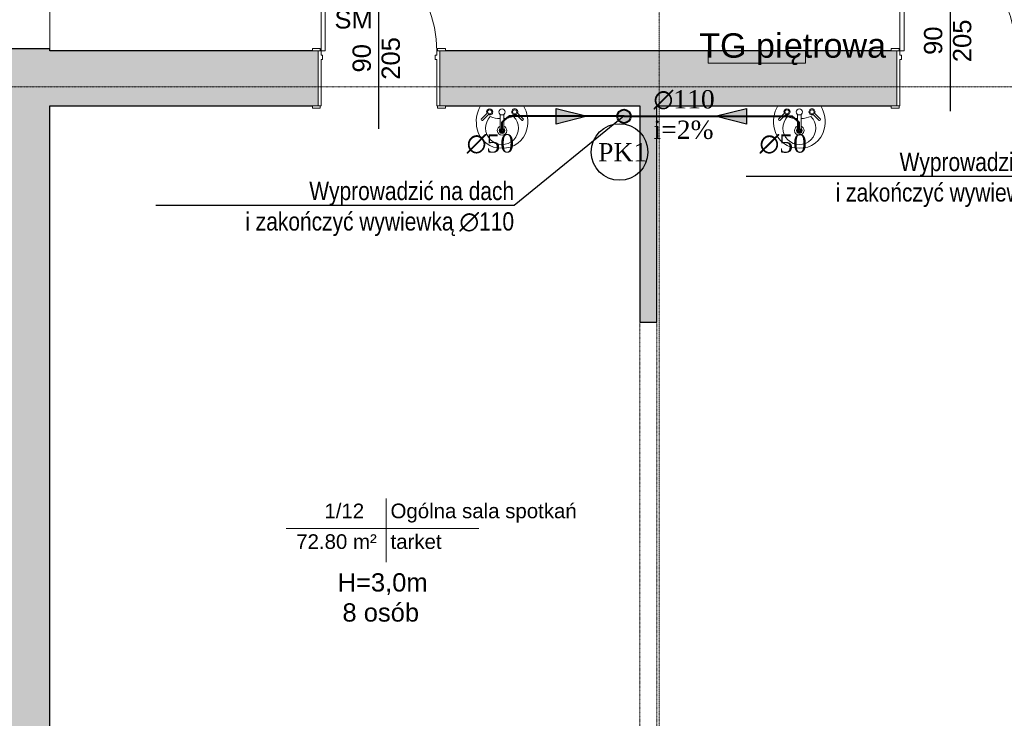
# Model space of a CAD drawing. Header units: inches. Extents: x -112469 to 885939, y -131046 to 286269.
# Tile 107 of 138: x 143684 to 151765, y -51263 to -45531. Entities that reach past the tile are written whole.
import ezdxf
from ezdxf import colors
from ezdxf.entities.mleader import LeaderData, LeaderLine
from ezdxf.math import Vec2, Vec3

# ---------------------------------------------------------------- set-up
doc = ezdxf.new("R2010")
doc.units = ezdxf.units.IN
doc.header["$MEASUREMENT"] = 0
for name, pattern in [('Kreska', [0.6349999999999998, 0.3174999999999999, -0.3174999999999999]), ('Linia siatki', [0.9925, 0.47, -0.2175, 0.08750000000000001, -0.2175]), ('Ukryty', [0.714375, 0.47625, -0.238125])]:
    doc.linetypes.add(name, pattern=pattern)
for name, color, linetype, lineweight in [('_IS_kan san', 34, 'Continuous', 40), ('_IS_kan san_opis', 34, 'Continuous', 25), ('A-AREA-IDEN', 251, 'Continuous', 9), ('A-DETL-HDLN', 251, 'Ukryty', 9), ('A-DETL-MEDM', 251, 'Continuous', 25), ('A-DETL-THIN', 251, 'Continuous', 9), ('A-DOOR', 251, 'Continuous', 9), ('A-DOOR-FRAM', 251, 'Continuous', 18), ('A-WALL', 251, 'Continuous', 9), ('A-WALL-PATT', 254, 'Continuous', 25), ('G-ANNO-TEXT', 251, 'Continuous', 9), ('P-SANR-FIXT', 251, 'Continuous', 9), ('S-GRID', 251, 'Continuous', 9)]:
    doc.layers.add(name, color=color, linetype=linetype, lineweight=lineweight)
doc.styles.add('Arial_1', font='arial.ttf', dxfattribs={"height": 11.99999999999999})
doc.styles.add('Arial_3', font='arial.ttf', dxfattribs={"height": 15})
doc.styles.add('Arial_5', font='arial.ttf', dxfattribs={"height": 20})
doc.styles.add('krzysiek', font='times.ttf')
doc.styles.get("Standard").update_dxf_attribs({"font": 'arial.ttf'})

# ---------------------------------------------------------------- blocks, each defined once
blk = doc.blocks.new('Etyk_pom_1_mala - Etyk_pom_1_mala-219433-4_Poziom piętra')
at = {"layer": 'A-AREA-IDEN'}
for p, q in [((-0.09579705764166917, 0.1444282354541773), (-0.09579705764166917, -0.3780973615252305)), ((-0.9154436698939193, -0.1014635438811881), (0.6660556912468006, -0.1014635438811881))]:
    blk.add_line(p, q, dxfattribs=at)
blk = doc.blocks.new('Lavabo mural - 05 - 440mm x 350mm-V6-4_Poziom piętra')
at = {"layer": 'P-SANR-FIXT'}
for p, q in [((-17.19384180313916, -11.04671911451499), (-11.7430683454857, -5.595945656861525)), ((-16.10442883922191, -12.13613207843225), (-10.6536644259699, -6.685367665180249)), ((-1.499999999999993, -21.4891253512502), (-1.499999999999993, -7.068844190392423)), ((1.500000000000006, -21.48912535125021), (1.500000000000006, -7.06884419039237)), ((16.40936698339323, -12.13613207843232), (10.9585095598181, -6.685274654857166)), ((17.49877994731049, -11.04671911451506), (12.04792252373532, -5.59586169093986))]:
    blk.add_line(p, q, dxfattribs=at)
for centre, radius, start, end in [((5.332374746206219, -13.07623036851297), 26.44474127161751, 150.3649452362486, 193.6350547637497), ((-5.332374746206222, -13.07623036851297), 26.44474127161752, 346.3649452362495, 29.63505476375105), ((-10.12655391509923, -5.068844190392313), 2.499999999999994, 1.97194390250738e-13, 180), ((-10.12655391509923, -5.068844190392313), 2.499999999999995, 180.0000000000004, 207.0532766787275), ((-10.12653611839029, -5.06884419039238), 1.700297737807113, 359.9999999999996, 179.9999999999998), ((-10.12653611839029, -5.06884419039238), 1.700297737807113, 179.9999999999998, 198.0595554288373), ((-10.12653611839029, -5.06884419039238), 1.70029773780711, 198.059555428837, 359.9999999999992), ((-10.12655391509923, -5.068844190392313), 2.499999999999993, 242.9467233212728, 2.353610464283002e-13), ((6.233274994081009e-15, -5.068844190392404), 2.499999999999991, 2.289999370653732e-13, 180), ((6.233274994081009e-15, -5.068844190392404), 2.499999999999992, 180.0000000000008, 2.035554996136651e-13), ((10.43149205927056, -5.068844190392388), 2.499999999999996, 359.9999999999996, 179.9999999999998), ((10.43149205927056, -5.068844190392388), 2.499999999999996, 179.9999999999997, 297.0532766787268), ((10.43149205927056, -5.068844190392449), 1.700174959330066, 7.824164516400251e-13, 180.0000000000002), ((10.43149205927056, -5.068844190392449), 1.700174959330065, 180.0000000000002, 5.088887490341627e-14), ((10.43149205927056, -5.068844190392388), 2.499999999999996, 332.9467233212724, 359.9999999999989), ((1.779670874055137e-05, -18.35682110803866), 13.50000000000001, 135.4629123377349, 45.05560577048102), ((-0.155591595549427, 16.03233690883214), 26.65831449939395, 249.1986397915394, 267.1092840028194), ((-0.155591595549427, 16.03233690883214), 26.65831449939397, 273.5605962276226, 291.3198783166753), ((-0.58808382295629, -14.51237486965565), 20.35258724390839, 193.6350547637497, 271.6557802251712), ((1.779670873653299e-05, -20.35682110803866), 3.857607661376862, 112.8827533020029, 179.9999999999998), ((1.779670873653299e-05, -20.35682110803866), 3.857607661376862, 179.9999999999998, 359.9999999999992), ((1.779670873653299e-05, -20.35682110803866), 2.3491568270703, 129.682631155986, 180), ((1.779670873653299e-05, -20.35682110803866), 2.349156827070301, 179.9999999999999, 359.9999999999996), ((0.58808382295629, -14.51237486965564), 20.35258724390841, 268.3442197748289, 346.3649452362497), ((1.779670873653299e-05, -20.35682110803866), 3.857607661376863, 359.9999999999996, 67.11782051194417), ((1.779670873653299e-05, -20.35682110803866), 2.349156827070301, 359.9999999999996, 50.31849686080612)]:
    blk.add_arc(centre, radius, start, end, dxfattribs=at)
for centre, major_axis, ratio, start_param, end_param in [((-16.64913532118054, -11.59142559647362), (-0.5447064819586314, 0.5447064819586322), 0.2743094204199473, 0, 3.141592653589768), ((16.95407346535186, -11.59142559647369), (0.5447064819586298, 0.5447064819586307), 0.2743094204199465, 3.141592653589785, 6.283185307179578), ((6.259712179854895e-15, -21.4891253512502), (-1.499999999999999, 7.086253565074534e-15), 0.42852507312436, 1.265654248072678e-14, 3.141592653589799)]:
    blk.add_ellipse(centre, major_axis=major_axis, ratio=ratio, start_param=start_param, end_param=end_param, dxfattribs=at)
blk = doc.blocks.new('wewnetrzne dwupanelowe - 900 x 2100mm-456959-4_Poziom piętra')
at = {"layer": 'A-DOOR'}
for p, q in [((-54.63500000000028, 24.81750000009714), (-48.13500000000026, 24.81750000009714)), ((-54.63500000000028, 22.8175000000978), (-54.63500000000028, 24.81750000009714)), ((-48.13500000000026, 24.81750000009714), (-48.13500000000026, 22.8175000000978)), ((48.13499999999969, 24.81750000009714), (54.63499999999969, 24.81750000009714)), ((48.13499999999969, 22.8175000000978), (48.13499999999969, 24.81750000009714)), ((54.63499999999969, 24.81750000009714), (54.63499999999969, 22.8175000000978)), ((-48.13500000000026, 22.8175000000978), (-54.63500000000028, 22.8175000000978)), ((54.63499999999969, 22.8175000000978), (48.13499999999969, 22.8175000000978)), ((-54.6350000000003, -22.18250000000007), (-48.13500000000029, -22.18250000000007)), ((-54.6350000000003, -24.18250000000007), (-54.6350000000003, -22.18250000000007)), ((-48.13500000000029, -24.18250000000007), (-54.6350000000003, -24.18250000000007)), ((-48.13500000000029, -22.18250000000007), (-48.13500000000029, -24.18250000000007)), ((48.13499999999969, -22.18250000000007), (54.63499999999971, -22.18250000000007)), ((48.13499999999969, -24.18250000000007), (48.13499999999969, -22.18250000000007)), ((54.63499999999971, -24.18250000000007), (48.13499999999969, -24.18250000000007)), ((54.63499999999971, -22.18250000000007), (54.63499999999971, -24.18250000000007))]:
    blk.add_line(p, q, dxfattribs=at)
at = {"layer": 'A-DOOR', "lineweight": 18}
for p, q in [((43.99999999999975, -22.18250000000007), (47.49999999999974, -22.18250000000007)), ((43.99999999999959, -117.1825000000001), (43.99999999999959, -22.18250000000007)), ((47.49999999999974, -22.18250000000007), (47.49999999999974, -117.1825000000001)), ((47.49999999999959, -117.1825000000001), (43.99999999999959, -117.1825000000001))]:
    blk.add_line(p, q, dxfattribs=at)
at = {"layer": 'A-DOOR'}
blk.add_arc((47.49999999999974, -22.18250000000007), 95.00000000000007, 180.0000000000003, 269.9999999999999, dxfattribs=at)
at = {"layer": 'A-DOOR-FRAM'}
for p, q in [((-50.00000000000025, 22.8175000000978), (-47.50000000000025, 22.8175000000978)), ((-50.00000000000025, -22.18250000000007), (-50.00000000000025, 22.8175000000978)), ((-47.50000000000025, 22.8175000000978), (-47.50000000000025, -15.18999999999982)), ((47.49999999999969, 22.81750000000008), (49.99999999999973, 22.81750000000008)), ((47.49999999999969, -15.18999999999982), (47.49999999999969, 22.81750000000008)), ((49.99999999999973, 22.81750000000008), (49.99999999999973, -22.1824999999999)), ((-47.50000000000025, -15.18999999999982), (-46.23000000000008, -15.18999999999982)), ((-46.23000000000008, -15.18999999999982), (-46.23000000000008, -18.68249999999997)), ((46.22999999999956, -15.18999999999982), (47.49999999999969, -15.18999999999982)), ((46.22999999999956, -18.68250000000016), (46.22999999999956, -15.18999999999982)), ((-47.50000000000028, -22.18250000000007), (-50.00000000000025, -22.18250000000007)), ((-47.50000000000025, -18.68249999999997), (-47.50000000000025, -22.18250000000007)), ((-46.23000000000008, -18.68249999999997), (-47.50000000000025, -18.68249999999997)), ((47.49999999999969, -18.68250000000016), (46.22999999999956, -18.68250000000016)), ((47.49999999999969, -22.18249999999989), (47.49999999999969, -18.68250000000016)), ((49.99999999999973, -22.18249999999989), (47.49999999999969, -22.18249999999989))]:
    blk.add_line(p, q, dxfattribs=at)
blk = doc.blocks.new('PIĘTRO')
at = {"layer": 'A-WALL-PATT', "lineweight": 9}
h = blk.add_hatch(color=251, dxfattribs=at)
h.paths.add_polyline_path([(1852.200747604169, -15831.42908303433), (2532.200747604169, -15831.42908303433), (2532.200747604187, -7419.729083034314), (1852.200747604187, -7419.729083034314), (1852.200747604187, -9148.850601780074)])
h.paths.add_polyline_path([(1852.200747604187, -5519.729083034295), (2532.200747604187, -5519.729083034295), (2532.200747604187, -101.4290830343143), (1852.200747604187, -101.4290830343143), (1852.200747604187, -2768.942748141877)])
h = blk.add_hatch(color=251, dxfattribs=at)
h.paths.add_polyline_path([(11475.38600355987, -7886.429083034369), (12582.20074760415, -7886.429083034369), (12582.20074760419, -7436.429083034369), (10482.20074760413, -7436.429083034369), (10482.20074760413, -7886.429083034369), (10528.55074760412, -7886.429083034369)])
h.paths.add_polyline_path([(7372.200747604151, -7886.429083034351), (9482.20074760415, -7886.429083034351), (9482.20074760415, -7436.429083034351), (5732.200747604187, -7436.429083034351), (5732.200747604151, -7886.429083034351), (5778.550747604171, -7886.429083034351)])
h.paths.add_polyline_path([(4732.200747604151, -7886.429083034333), (4732.200747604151, -7436.429083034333), (2532.200747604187, -7436.429083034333), (2532.200747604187, -7886.429083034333), (4685.850747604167, -7886.429083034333)])
blk.add_hatch(color=251, dxfattribs=at).paths.add_polyline_path([(7512.200747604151, -9661.429083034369), (7512.200747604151, -7886.429083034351), (7372.200747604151, -7886.429083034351), (7372.200747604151, -9661.429083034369)])
at = {"layer": 'A-DETL-HDLN', "color": 251, "linetype": 'Kreska'}
for p, q in [((7372.200747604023, -9661.42908303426), (7372.200747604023, -13261.42908303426)), ((7512.200747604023, -9661.42908303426), (7512.200747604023, -13306.42908303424))]:
    blk.add_line(p, q, dxfattribs=at)
at = {"layer": 'A-DETL-MEDM', "color": 251}
for p, q in [((9922.20074760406, -7931.429083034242), (9922.20074760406, -6821.429083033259)), ((5232.200747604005, -8075.788729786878), (5232.200747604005, -6965.788729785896))]:
    blk.add_line(p, q, dxfattribs=at)
at = {"layer": 'A-DETL-THIN', "color": 251}
for p, q in [((7933.581323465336, -7436.429083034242), (7933.581323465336, -7536.429083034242)), ((8733.581323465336, -7436.429083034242), (7933.581323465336, -7436.429083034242)), ((8733.581323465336, -7536.429083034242), (8733.581323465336, -7436.429083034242)), ((7933.581323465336, -7536.429083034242), (8733.581323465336, -7536.429083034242))]:
    blk.add_line(p, q, dxfattribs=at)
at = {"layer": 'A-WALL', "color": 251}
blk.add_line((2532.200747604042, -5519.729083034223), (2532.200747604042, -7419.729083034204), dxfattribs=at)
at = {"layer": 'A-WALL', "color": 251, "lineweight": 25}
for p, q in [((2532.200747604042, -7419.729083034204), (2116.500747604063, -7419.729083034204)), ((2532.200747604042, -7436.429083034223), (2532.200747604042, -7419.729083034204)), ((4685.850747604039, -7436.429083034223), (2532.200747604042, -7436.429083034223)), ((9435.850747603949, -7436.429083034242), (5778.550747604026, -7436.429083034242)), ((2532.200747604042, -7886.429083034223), (4685.850747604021, -7886.429083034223)), ((2532.200747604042, -15181.42908303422), (2532.200747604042, -7886.429083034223)), ((5778.550747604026, -7886.429083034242), (7372.200747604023, -7886.429083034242)), ((7372.200747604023, -7886.429083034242), (7372.200747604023, -9661.42908303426)), ((7512.200747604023, -9661.42908303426), (7512.200747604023, -7886.429083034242)), ((7512.200747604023, -7886.429083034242), (9435.850747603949, -7886.429083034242)), ((7372.200747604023, -9661.42908303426), (7512.200747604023, -9661.42908303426))]:
    blk.add_line(p, q, dxfattribs=at)
at = {"layer": 'S-GRID', "color": 251, "linetype": 'Linia siatki'}
for p, q in [((7532.200747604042, 3814.576023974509), (7532.200747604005, -22310.92992600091)), ((-1420.750049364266, -7731.429083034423), (33508.09865982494, -7731.429083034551))]:
    blk.add_line(p, q, dxfattribs=at)
at = {"layer": 'A-AREA-IDEN', "color": 251, "xscale": 999.9999999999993, "yscale": 999.9999999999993, "zscale": 999.9999999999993}
blk.add_blockref('Etyk_pom_1_mala - Etyk_pom_1_mala-219433-4_Poziom piętra', (5386.449454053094, -11252.63108057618), dxfattribs=at)
at = {"layer": 'A-DOOR', "color": 251, "xscale": 10, "yscale": 10, "zscale": 10, "rotation": 180}
for p in [(5232.200747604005, -7658.25408303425), (9982.200747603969, -7658.25408303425)]:
    blk.add_blockref('wewnetrzne dwupanelowe - 900 x 2100mm-456959-4_Poziom piętra', p, dxfattribs=at)
at = {"layer": 'P-SANR-FIXT', "color": 251, "xscale": 10, "yscale": 10, "zscale": 10}
for p in [(6242.452124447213, -7886.429083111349), (8682.452124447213, -7886.429083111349)]:
    blk.add_blockref('Lavabo mural - 05 - 440mm x 350mm-V6-4_Poziom piętra', p, dxfattribs=at)
at = {"layer": 'A-AREA-IDEN', "color": 251, "char_height": 119.9999999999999, "attachment_point": 1, "style": 'Arial_1'}
for s, insert, width in [('1/12', (4784.539354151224, -11150.91734271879), 424.8943749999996), ('Ogólna sala spotkań', (5327.323166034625, -11150.91734271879), 1875.948749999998), ('72.80 m²', (4553.178886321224, -11402.62775732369), 857.8056249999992), ('tarket', (5327.323166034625, -11402.62775732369), 553.1643749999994)]:
    blk.add_mtext(s, dxfattribs=dict(at, insert=insert, width=width))
at = {"layer": 'G-ANNO-TEXT', "color": 251, "attachment_point": 1}
for s, insert, char_height, width, style in [('SM', (4867.200747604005, -7102.573045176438), 150, 384.81, 'Arial_3'), ('ętrowa', (8555.765936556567, -7292.197833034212), 200, 1018.143125, 'Arial_5'), ('TG pi', (7861.234686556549, -7292.197833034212), 200, 841.7718749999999, 'Arial_5'), ('H=3,0m', (4892.718243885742, -11722.28141836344), 150, 913.9237499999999, 'Arial_3'), ('8 osób', (4932.691033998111, -11969.05510496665), 150, 753.5862499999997, 'Arial_3')]:
    blk.add_mtext(s, dxfattribs=dict(at, insert=insert, char_height=char_height, width=width, style=style))
at = {"layer": 'G-ANNO-TEXT', "color": 251, "char_height": 150, "attachment_point": 1, "rotation": 90, "style": 'Arial_3'}
for s, insert, width in [('90', (9705.693640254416, -7469.139651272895), 288.6075), ('205', (9943.818640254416, -7528.670901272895), 432.9112499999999), ('205', (5253.818640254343, -7673.030548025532), 432.9112499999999), ('90', (5015.693640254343, -7613.499298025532), 288.6075)]:
    blk.add_mtext(s, dxfattribs=dict(at, insert=insert, width=width))
blk = doc.blocks.new('pion kan')
at = {"layer": '_IS_kan san'}
blk.add_hatch(color=256, dxfattribs=at).paths.add_polyline_path([(128011.8387141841, -50552.01166563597, -1), (128011.8387141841, -50442.01166563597, -1)])
blk.add_circle((128011.8387141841, -50497.01166563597), 55, dxfattribs=at)
blk = doc.blocks.new('strzałka')
at = {"layer": '_IS_kan san_opis'}
blk.add_hatch(color=256, dxfattribs=at).paths.add_polyline_path([(115146.0394902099, -19438.7186762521), (114891.0394902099, -19374.56243480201), (115146.0394902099, -19310.40619335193)])
blk.add_lwpolyline([(115146.0394902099, -19438.7186762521), (114891.0394902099, -19374.56243480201), (115146.0394902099, -19310.40619335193), (115146.0394902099, -19438.7186762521)], close=True, dxfattribs=at)

msp = doc.modelspace()

# ---------------------------------------------------------------- block references
at = {"layer": '_IS_kan san'}
msp.add_blockref('PIĘTRO', (141400.1617335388, -38350.30381291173), dxfattribs=at)

# ---------------------------------------------------------------- next in the draw order: linework, layer by layer
for p, q in [((147642.6140359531, -46372.08470315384), (147700.8694461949, -46323.41931287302)), ((147642.6140359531, -46440.30110710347), (147642.6140359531, -46372.08470315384)), ((148643.7699765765, -46323.41931287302), (147700.8694461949, -46323.41931287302)), ((148643.7699765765, -46323.41931287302), (150024.3586257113, -46323.41931287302)), ((150082.6140359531, -46372.08470315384), (150024.3586257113, -46323.41931287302)), ((150082.6140359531, -46440.30110710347), (150082.6140359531, -46372.08470315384))]:
    msp.add_line(p, q, dxfattribs=at)
at = {"layer": '_IS_kan san', "ltscale": 10}
for centre in [(147642.6140359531, -46440.30110710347), (150082.6140359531, -46440.30110710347)]:
    msp.add_circle(centre, 12.08429499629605, dxfattribs=at)
at = {"layer": '_IS_kan san_opis', "lineweight": -3, "ltscale": 15}
msp.add_circle((148607.0602176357, -46616.25566842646), 232.3287703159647, dxfattribs=at)

# ---------------------------------------------------------------- next in the draw order: block references
for p, rotation in [((263232.5078490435, -65697.98174767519), 179.9999999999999), ((34502.17382518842, -26948.85687807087), 359.9999999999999)]:
    msp.add_blockref('strzałka', p, dxfattribs=dict(rotation=rotation))
msp.add_blockref('pion kan', (20631.93126239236, 4173.592352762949))

# ---------------------------------------------------------------- next in the draw order: texts
at = {"layer": '_IS_kan san_opis', "ltscale": 15, "char_height": 150, "attachment_point": 1, "style": 'krzysiek'}
for s, insert, width in [('∅110\\Pi=2% ', (148885.9547051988, -46108.49913405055), 5085.567025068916), ('∅50', (147352.3853995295, -46470.58425404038), 5085.567025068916), ('PK1', (148431.0487329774, -46542.66426885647), 380.431497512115), ('∅50', (149755.7302425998, -46471.29930975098), 5085.567025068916)]:
    msp.add_mtext(s, dxfattribs=dict(at, insert=insert, width=width))

# ---------------------------------------------------------------- next in the draw order: leaders
at = {"layer": '_IS_kan san_opis', "ltscale": 15}
ml = msp.add_multileader_mtext('Standard', dxfattribs=at)
ml.set_content('{\\fArial Narrow|b0|i0|c238|p34;Wyprowadzić na dach\\Pi zakończyć wywiewką ∅110}', color=256)
ml.set_leader_properties()
ml.build(insert=Vec2(0, 0))
ml.multileader.update_dxf_attribs({"text_left_attachment_type": 6, "text_right_attachment_type": 6, "dogleg_length": 0.36, "arrow_head_size": 0.18})
ctx = ml.context
ctx.base_point, ctx.char_height, ctx.arrow_head_size, ctx.landing_gap_size, ctx.plane_origin, ctx.plane_x_axis, ctx.plane_y_axis = Vec3(145583.5627897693, -47054.79253430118), 150, 0.18, 0.09, Vec3(150132.5193983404, -47082.94595370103), Vec3(1, -4.440811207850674e-16), Vec3(4.440811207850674e-16, 1)
ctx.left_attachment, ctx.right_attachment, ctx.text_align_type = 6, 6, 2
notes = []
notes.append((ctx, [(0, (1, 1, 0), (147742.0154773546, -47054.79253430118), (-1, 4.440811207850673e-16), 0.3599999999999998, [(0, [(148643.7699765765, -46323.41931287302)], 0, [])])]))
ctx.mtext.insert, ctx.mtext.text_direction, ctx.mtext.rotation, ctx.mtext.alignment, ctx.mtext.line_spacing_style, ctx.mtext.flow_direction = Vec3(147741.5654773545, -46860.69294357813), Vec3(1, -4.440811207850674e-16), -4.440811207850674e-16, 3, 2, 5
ml = msp.add_multileader_mtext('Standard', dxfattribs=at)
ml.set_content('{\\fArial Narrow|b0|i0|c238|p34;Wyprowadzić na dach\\Pi zakończyć wywiewką ∅110}', color=256)
ml.set_leader_properties()
ml.build(insert=Vec2(0, 0))
ml.multileader.update_dxf_attribs({"text_left_attachment_type": 6, "text_right_attachment_type": 6, "dogleg_length": 0.36, "arrow_head_size": 0.18})
ctx = ml.context
ctx.base_point, ctx.char_height, ctx.arrow_head_size, ctx.landing_gap_size, ctx.plane_origin, ctx.plane_x_axis, ctx.plane_y_axis = Vec3(150428.8445141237, -46816.72773279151), 150, 0.18, 0.09, Vec3(155328.4172371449, -47091.57512870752), Vec3(1, -4.440811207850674e-16), Vec3(4.440811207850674e-16, 1)
ctx.left_attachment, ctx.right_attachment, ctx.text_align_type = 6, 6, 2
notes.append((ctx, [(0, (1, 1, 0), (152587.2972017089, -46816.72773279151), (-1, 4.440811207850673e-16), 0.3599999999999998, [(0, [(153839.667815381, -46332.0484878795)], 0, [])])]))
ctx.mtext.insert, ctx.mtext.text_direction, ctx.mtext.rotation, ctx.mtext.alignment, ctx.mtext.line_spacing_style, ctx.mtext.flow_direction = Vec3(152586.8472017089, -46622.62814206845), Vec3(1, -4.440811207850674e-16), -4.440811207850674e-16, 3, 2, 5
for ctx, leaders in notes:
    for number, flags, end, landing, length, lines in leaders:
        leader = LeaderData()
        leader.index, (leader.has_last_leader_line, leader.has_dogleg_vector, leader.attachment_direction) = number, flags
        leader.last_leader_point, leader.dogleg_vector, leader.dogleg_length = Vec3(end), Vec3(landing), length
        for number, points, colour, breaks in lines:
            line = LeaderLine()
            line.index, line.vertices, line.color, line.breaks = number, Vec3.list(points), colors.encode_raw_color(colour), breaks
            leader.lines.append(line)
        ctx.leaders.append(leader)

doc.saveas('drawing.dxf')
